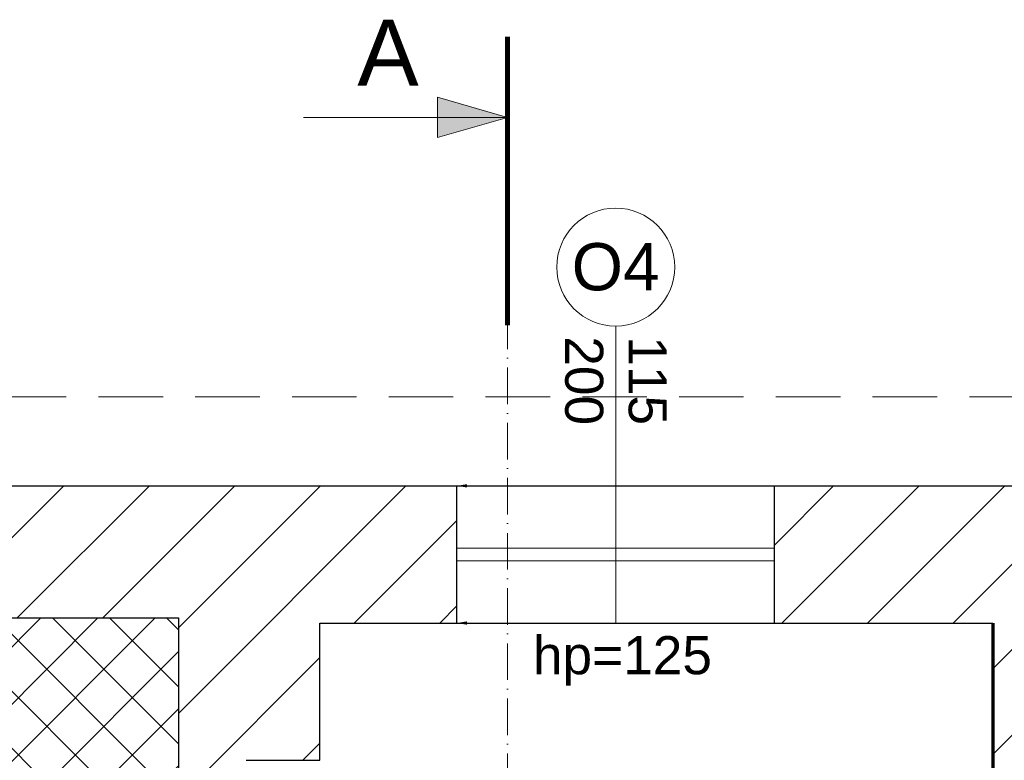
# Model space of a CAD drawing. Header units: millimetres. Extents: x 24385 to 79107, y -56478 to -23676.
# Tile 102 of 256: x 29164 to 29552, y -35070 to -34779. Entities that reach past the tile are written whole.
import ezdxf
from ezdxf import colors
from ezdxf.entities.mleader import LeaderData, LeaderLine
from ezdxf.math import Vec2, Vec3

# ---------------------------------------------------------------- set-up
doc = ezdxf.new("R2010")
doc.units = ezdxf.units.MM
doc.header["$LTSCALE"] = 2
doc.linetypes.add('ACAD_ISO10W100', pattern=[18, 12, -3, 0, -3])
doc.linetypes.add('HIDDENX2', pattern=[19.05, 12.7, -6.35])
for name, color, linetype, lineweight in [('0_OPIS', 7, 'Continuous', 13), ('3DPLAN_A_OKNA', 153, 'Continuous', 5), ('3DPLAN_A_WYSOKOŚCI ZMIANA', 144, 'HIDDENX2', 5), ('A_KRESKOWANIE', 9, 'Continuous', 0), ('A_STOL_OPIS', 55, 'Continuous', 5), ('A_TXT', 7, 'Continuous', 0), ('A_ZESTAWIENIE STOLARKI', 3, 'Continuous', 15)]:
    doc.layers.add(name, color=color, linetype=linetype, lineweight=lineweight)
for name, color, linetype in [('3DPLAN_A_KRESKOWANIE 1', 253, 'Continuous'), ('3DPLAN_A_OPIS', 8, 'Continuous'), ('3DPLAN_K_DZIAŁOWA NISKIE', 134, 'Continuous'), ('3DPLAN_K_NOŚNA', 7, 'Continuous'), ('3DPLAN_K_OBRYS WIDOK', 242, 'Continuous'), ('3DPLAN_W_OPIS', 8, 'Continuous')]:
    doc.layers.add(name, color=color, linetype=linetype)
doc.styles.add('ARIAL', font='arial.ttf')
doc.styles.get("Standard").update_dxf_attribs({"font": 'arial.ttf'})
doc.styles.add('TABEL1', font='txt')

# ---------------------------------------------------------------- blocks, each defined once
blk = doc.blocks.new('II pietrooo')
at = {"layer": '3DPLAN_A_KRESKOWANIE 1'}
h = blk.add_hatch(dxfattribs=at)
h.set_pattern_fill('ANSI31', color=256, scale=7.5, style=0)
h.set_pattern_definition([(45, (25713.503, -37486.946), (-16.83798, 16.83798), [])])
h.paths.add_polyline_path([(28996.12, -35640.04), (29220.12, -35640.04), (29220.12, -35744.04), (29268.12, -35744.04), (29268.12, -35638.04), (29280.12, -35638.04), (29280.12, -35618.04), (28996.12, -35618.04)])
h.paths.add_polyline_path([(28878.12, -35618.04), (28627.12, -35618.04), (28627.12, -35638.72), (28681.52, -35638.72), (28681.52, -35640.04), (28878.12, -35640.04)])
h.paths.add_polyline_path([(28627.12, -35774.7), (28669.12, -35774.7), (28669.12, -35692.72), (28627.12, -35692.72)])
h.paths.add_polyline_path([(28558.7, -36657.04), (28739.12, -36657.04), (28739.12, -36571.04), (28671.12, -36571.04), (28671.12, -36518.04), (28657.12, -36518.04), (28657.12, -36236.04), (28700.12, -36236.04), (28700.12, -36016.04), (28669.12, -36016.04), (28669.12, -35828.7), (28627.12, -35828.7), (28627.12, -35865.04), (28626.12, -35886.04), (28626.12, -36572.04), (28558.7, -36572.04)])
h.paths.add_polyline_path([(29268.12, -35964.04), (29268.12, -35847.04), (29220.12, -35847.04), (29220.12, -35964.04)])
h.paths.add_polyline_path([(29503.49, -35638.04), (29503.49, -35618.04), (29460.12, -35618.04), (29460.12, -35600.04), (29450.12, -35600.04), (29450.12, -35618.04), (29383.12, -35618.04), (29383.12, -35638.04)])
h.paths.add_polyline_path([(28853.12, -36657.04), (29038.12, -36657.04), (29038.12, -36571.04), (28853.12, -36571.04)])
h.paths.add_polyline_path([(29151.12, -36657.04), (29338.12, -36657.04), (29338.12, -36571.04), (29270.12, -36571.04), (29270.12, -36518.04), (29220.12, -36518.04), (29220.12, -36571.04), (29151.12, -36571.04)])
h.paths.add_polyline_path([(29634.12, -36571.04), (29451.12, -36571.04), (29451.12, -36657.04), (29634.12, -36657.04)])
h.paths.add_polyline_path([(29935.12, -36571.04), (29869.12, -36571.04), (29869.12, -36518.04), (29822.12, -36518.04), (29822.12, -36571.04), (29747.12, -36571.04), (29747.12, -36657.04), (29935.12, -36657.04)])
h.paths.add_polyline_path([(30049.12, -36657.04), (30229.12, -36657.04), (30229.12, -36572.04), (30152.12, -36572.04), (30152.12, -35868.04), (30205.12, -35868.04), (30205.12, -35846.04), (30137.12, -35846.04), (30137.12, -36571.04), (30049.12, -36571.04)])
h.paths.add_polyline_path([(30416.12, -35967.04), (30444.12, -35967.04), (30444.12, -36519.04), (30416.12, -36519.04), (30416.12, -36572.04), (30344.12, -36572.04), (30344.12, -36657.04), (30525.12, -36657.04), (30525.12, -36569.04), (30491.12, -36569.04), (30491.12, -35961.04), (30561.12, -35961.04), (30561.12, -35942.04), (30464.12, -35942.04), (30464.12, -35846.04), (30308.12, -35846.04), (30308.12, -35868.04), (30416.12, -35868.04)])
h.paths.add_polyline_path([(30640.12, -36657.04), (30826.12, -36657.04), (30826.12, -36569.04), (30640.12, -36569.04)])
h.paths.add_polyline_path([(31069.12, -36128.04), (31069.12, -36517.04), (31041.12, -36517.04), (31041.12, -36569.04), (30941.12, -36569.04), (30941.12, -36657.04), (31677.49, -36657.04), (31677.49, -36350.04), (31638.12, -36350.04), (31638.12, -36497.04), (31585.12, -36497.04), (31585.12, -36562.04), (31092.12, -36562.04), (31092.12, -36128.04)])
h.paths.add_polyline_path([(31069.12, -35961.04), (30716.12, -35961.04), (30716.12, -35813.04), (30718.62, -35813.04), (30728.12, -35813.04), (30728.12, -35942.04), (31012.12, -35942.04), (31012.12, -35891.04), (31024.12, -35891.04), (31024.12, -35870.04), (31046.12, -35870.04), (31046.12, -35891.04), (31058.12, -35891.04), (31058.12, -35942.04), (31562.12, -35942.04), (31562.12, -35677.04), (31610.12, -35677.04), (31610.12, -35281.04), (31677.49, -35281.04), (31677.49, -36124.04), (31638.12, -36124.04), (31638.12, -35961.04), (31092.12, -35961.04), (31092.12, -36025.04), (31069.12, -36025.04)])
h.paths.add_polyline_path([(30708.33, -35857.49), (30708.33, -35812.36), (30740.73, -35812.36), (30740.73, -35857.49)], flags=9)
h.paths.add_polyline_path([(31062.12, -35694.04), (31062.12, -35618.04), (31015.12, -35618.04), (31015.12, -35694.04)])
h.paths.add_polyline_path([(31677.49, -35151.04), (31677.49, -34962.04), (30941.12, -34962.04), (30941.12, -35016.04), (31013.12, -35016.04), (31013.12, -35069.04), (31062.12, -35069.04), (31062.12, -35011.04), (31562.12, -35011.04), (31562.12, -35142.04), (31610.12, -35142.04), (31610.12, -35151.04)])
h.paths.add_polyline_path([(30826.12, -34962.04), (30640.12, -34962.04), (30640.12, -35016.04), (30826.12, -35016.04)])
h.paths.add_polyline_path([(30346.12, -35009.04), (30420.12, -35009.04), (30420.12, -35062.04), (30450.12, -35062.04), (30450.12, -35149.04), (30460.12, -35149.04), (30460.12, -35016.04), (30525.12, -35016.04), (30525.12, -34962.04), (30346.12, -34962.04)])
h.paths.add_polyline_path([(30231.12, -34962.04), (30056.12, -34962.04), (30056.12, -35009.04), (30231.12, -35009.04)])
h.paths.add_polyline_path([(29856.12, -35328.04), (29856.12, -35059.04), (29872.12, -35059.04), (29872.12, -35009.04), (29941.12, -35009.04), (29941.12, -34962.04), (29753.12, -34962.04), (29753.12, -35009.04), (29818.12, -35009.04), (29818.12, -35059.04), (29834.12, -35059.04), (29834.12, -35328.04)])
h.paths.add_polyline_path([(29460.12, -35480.04), (29460.12, -35466.04), (30247.12, -35466.04), (30247.12, -35441.04), (29856.12, -35441.04), (29856.12, -35428.04), (29834.12, -35428.04), (29834.12, -35441.04), (29556.12, -35441.04), (29556.12, -35009.04), (29638.12, -35009.04), (29638.12, -34962.04), (29461.12, -34962.04), (29461.12, -35016.04), (29547.12, -35016.04), (29547.12, -35448.04), (29368.12, -35448.04), (29368.12, -35466.04), (29450.12, -35466.04), (29450.12, -35480.04), (29452.12, -35480.04)])
h.paths.add_polyline_path([(29336.12, -34962.04), (29156.46, -34962.04), (29156.46, -35014.04), (29226.46, -35014.04), (29226.46, -35404.04), (29175.46, -35404.04), (29175.46, -35444.04), (28929.46, -35444.04), (28929.46, -35466.04), (29265.12, -35466.04), (29265.12, -35448.04), (29253.12, -35448.04), (29253.12, -35070.04), (29282.12, -35070.04), (29282.12, -35016.04), (29336.12, -35016.04)])
h.paths.add_polyline_path([(28860.46, -35014.04), (29041.46, -35014.04), (29041.46, -34962.04), (28860.46, -34962.04)])
h.paths.add_polyline_path([(28697.46, -35187.04), (28697.46, -35084.04), (28674.46, -35084.04), (28674.46, -35014.04), (28745.46, -35014.04), (28745.46, -34962.04), (28602.12, -34962.04), (28602.12, -35015.04), (28627.12, -35015.04), (28627.12, -35067.04), (28642.12, -35067.04), (28642.12, -35072.04), (28642.12, -35146.32), (28685.71, -35146.32), (28685.71, -35187.04)])
h.paths.add_polyline_path([(28642.12, -35353.04), (28635.12, -35353.04), (28635.12, -35438.04), (28643.12, -35438.04), (28643.12, -35466.04), (28829.46, -35466.04), (28829.46, -35444.04), (28674.46, -35444.04), (28674.46, -35200.32), (28642.12, -35200.32)])
h.paths.add_polyline_path([(28492.12, -35015.04), (28492.12, -34962.04), (28212, -34962.04), (28212, -34959.04), (28205.12, -34959.04), (28205.12, -35015.04)])
h.paths.add_polyline_path([(28062.12, -35183.04), (28062.12, -35072.04), (28072.12, -35072.04), (28072.12, -35015.04), (28081.12, -35015.04), (28081.12, -34918.04), (28086.12, -34918.04), (28086.12, -34914.04), (28068.99, -34914.04), (28068.99, -34944.04), (28073.99, -34944.04), (28073.99, -34959.04), (28062.49, -34959.04), (28062.49, -34962.04), (28026.62, -34962.04), (28026.62, -35180.04), (28027.12, -35180.04), (28027.12, -35183.04)])
h.paths.add_polyline_path([(27906.12, -35022.04), (27982.12, -35022.04), (27982.12, -35089.04), (27944.12, -35089.04), (27944.12, -35180.04), (28026.62, -35180.04), (28026.62, -34962.04), (27906.12, -34962.04)])
h.paths.add_polyline_path([(27791.12, -34962.04), (27617.12, -34962.04), (27617.12, -35022.04), (27791.12, -35022.04)])
h.paths.add_polyline_path([(27460.12, -35083.04), (27426.12, -35083.04), (27426.12, -35022.04), (27502.12, -35022.04), (27502.12, -34962.04), (26781.49, -34962.04), (26781.49, -35100.04), (26827.12, -35100.04), (26827.12, -35020.04), (27377.12, -35020.04), (27377.12, -35072.04), (27405.12, -35072.04), (27405.12, -35233.04), (27460.12, -35233.04)])
h.paths.add_polyline_path([(27405.12, -35492.04), (27426.12, -35492.04), (27426.12, -35323.04), (27405.12, -35323.04), (27405.12, -35332.04), (26827.12, -35332.04), (26827.12, -35275.04), (26781.49, -35275.04), (26781.49, -35409.04), (26826.12, -35409.04), (26826.12, -35352.04), (27405.12, -35352.04)])
h.paths.add_polyline_path([(26827.12, -36005.04), (26827.12, -35955.04), (27379.12, -35955.04), (27379.12, -35969.04), (27405.12, -35969.04), (27405.12, -35998.04), (27426.12, -35998.04), (27426.12, -35901.04), (27346.12, -35901.04), (27346.12, -35931.04), (26850.12, -35931.04), (26850.12, -35891.04), (26781.49, -35891.04), (26781.49, -36005.04)])
h.paths.add_polyline_path([(26993.72, -36573.04), (26827.12, -36573.04), (26827.12, -36503.04), (26881.12, -36503.04), (26881.12, -36349.04), (26827.12, -36349.04), (26827.12, -36275.04), (26781.49, -36275.04), (26781.49, -36657.04), (26993.72, -36657.04)])
h.paths.add_polyline_path([(27462.55, -36581.04), (27431.12, -36581.04), (27431.12, -36173.04), (27468.12, -36173.04), (27468.12, -36134.04), (27477.12, -36134.04), (27477.12, -36113.04), (27426.12, -36113.04), (27426.12, -36088.04), (27405.12, -36088.04), (27405.12, -36522.04), (27378.12, -36522.04), (27378.12, -36573.04), (27181.88, -36573.04), (27181.88, -36657.04), (27462.55, -36657.04)])
h.paths.add_polyline_path([(27415.62, -36075.12), (27432.05, -36075.12), (27432.05, -36095.12), (27415.62, -36095.12)], flags=9)
h.paths.add_polyline_path([(27804.12, -36578.85), (27739.12, -36578.85), (27739.12, -36043.85), (27716.12, -36043.85), (27716.12, -36113.04), (27580.12, -36113.04), (27580.12, -36134.04), (27717.12, -36134.04), (27717.12, -36581.04), (27577.55, -36581.04), (27577.55, -36657.04), (27804.12, -36657.04)])
h.paths.add_polyline_path([(28147.7, -36572.04), (28077.7, -36572.04), (28077.7, -36523.04), (28062.7, -36523.04), (28062.7, -36237.04), (28106.7, -36237.04), (28106.7, -36134.04), (28062.7, -36134.04), (28062.7, -36010.04), (28106.7, -36010.04), (28106.7, -35886.04), (28394.12, -35886.04), (28394.12, -35864.04), (28063.12, -35864.04), (28063.12, -35670.04), (28073.12, -35670.04), (28073.12, -35621.04), (28062.12, -35621.04), (28062.12, -35543.04), (28082.12, -35543.04), (28082.12, -35495.04), (28062.12, -35495.04), (28062.12, -35394.04), (28282.12, -35394.04), (28282.12, -35408.04), (28286.46, -35408.04), (28298.12, -35408.04), (28298.12, -35378.04), (28379.12, -35378.04), (28379.12, -35438.04), (28517.12, -35438.04), (28517.12, -35353.04), (28062.12, -35353.04), (28062.12, -35333.04), (28027.12, -35333.04), (28027.12, -35347.04), (28026.62, -35347.04), (28026.62, -36657.04), (28147.7, -36657.04)])
h.paths.add_polyline_path([(27990.12, -35853.04), (27968.12, -35853.04), (27968.12, -35869.04), (27697.3, -35869.04), (27697.3, -35888.04), (27716.12, -35888.04), (27716.12, -35906.28), (27737.7, -35906.28), (27737.7, -35953.85), (27739.12, -35953.85), (27739.12, -35885.85), (27985.12, -35885.85), (27985.12, -35971.85), (28001.12, -35971.85), (28001.12, -36038.85), (27936.12, -36038.85), (27936.12, -36242.85), (27999.12, -36242.85), (27999.12, -36501.85), (27972.12, -36501.85), (27972.12, -36578.85), (27919.12, -36578.85), (27919.12, -36657.04), (28026.62, -36657.04), (28026.62, -35347.04), (27730.12, -35347.04), (27730.12, -35371.04), (27990.12, -35371.04), (27990.12, -35559.04), (27950.12, -35559.04), (27950.12, -35615.04), (27920.12, -35615.04), (27920.12, -35714.04), (27990.12, -35714.04)])
h.paths.add_polyline_path([(27618.12, -35845.04), (27595.12, -35845.04), (27595.12, -35888.04), (27697.3, -35888.04), (27697.3, -35869.04), (27618.12, -35869.04)])
h.paths.add_polyline_path([(27618.12, -35668.04), (27611.12, -35668.04), (27611.12, -35639.52), (27595.12, -35639.52), (27595.12, -35742.04), (27618.12, -35742.04)])
h.paths.add_polyline_path([(27627.12, -35371.04), (27627.12, -35347.04), (27595.12, -35347.04), (27595.12, -35585.52), (27611.12, -35585.52), (27611.12, -35371.04)])
h.paths.add_polyline_path([(27611.12, -35585.52), (27595.12, -35585.52), (27595.12, -35612.52), (27611.12, -35612.52)])
h.paths.add_polyline_path([(27595.12, -35612.52), (27595.12, -35639.52), (27611.12, -35639.52), (27611.12, -35612.52)])
h.paths.add_polyline_path([(28681.52, -35638.72), (28627.12, -35638.72), (28627.12, -35665.72), (28669.12, -35665.72), (28669.12, -35640.04), (28681.52, -35640.04)])
h.paths.add_polyline_path([(28627.12, -35665.72), (28627.12, -35692.72), (28669.12, -35692.72), (28669.12, -35665.72)])
h.paths.add_polyline_path([(28669.12, -35774.7), (28627.12, -35774.7), (28627.12, -35801.7), (28669.12, -35801.7)])
h.paths.add_polyline_path([(28500.55, -35778.11), (28635.7, -35778.11), (28635.7, -35799.65), (28500.55, -35799.65)], flags=9)
h.paths.add_polyline_path([(28627.12, -35801.7), (28627.12, -35828.7), (28669.12, -35828.7), (28669.12, -35801.7)])
h.paths.add_polyline_path([(30458.65, -36145.03), (30476.6, -36145.03), (30476.6, -36165.03), (30458.65, -36165.03)], flags=24)
h.paths.add_polyline_path([(31264.91, -35935.28), (31310.04, -35935.28), (31310.04, -35967.68), (31264.91, -35967.68)], flags=24)
h.paths.add_polyline_path([(30821.98, -35935.28), (30867.1, -35935.28), (30867.1, -35967.68), (30821.98, -35967.68)], flags=24)
h.paths.add_polyline_path([(29703.79, -35437.78), (29748.92, -35437.78), (29748.92, -35470.18), (29703.79, -35470.18)], flags=24)
h.paths.add_polyline_path([(30025.57, -35437.78), (30070.7, -35437.78), (30070.7, -35470.18), (30025.57, -35470.18)], flags=24)
h.paths.add_polyline_path([(29534.64, -35263.91), (29534.64, -35218.79), (29567.04, -35218.79), (29567.04, -35263.91)], flags=24)
h.paths.add_polyline_path([(27335.79, -35645.68), (27389.56, -35645.68), (27389.56, -35678.08), (27335.79, -35678.08)], flags=24)
at = {"layer": 'A_KRESKOWANIE', "transparency": 33554687}
h = blk.add_hatch(dxfattribs=at)
h.set_pattern_fill('ANSI37', color=256, scale=5)
h.paths.add_polyline_path([(29041.46, -35023.04), (28860.46, -35023.04), (28860.46, -35014.04), (28745.46, -35014.04), (28674.46, -35014.04), (28674.46, -35084.04), (28697.46, -35084.04), (28697.46, -35187.04), (28685.71, -35187.04), (28685.71, -35200.32), (28674.46, -35200.32), (28674.46, -35444.04), (28826.46, -35444.04), (28826.46, -35302.04), (28932.46, -35302.04), (28932.46, -35444.04), (29175.46, -35444.04), (29175.46, -35404.04), (29226.46, -35404.04), (29226.46, -35014.04), (29156.46, -35014.04), (29041.46, -35014.04)])
h.paths.add_polyline_path([(29052.55, -35277.89), (28844.01, -35277.89), (28844.01, -35222.58), (29052.55, -35222.58)], flags=16)
h.paths.add_polyline_path([(28885.6, -35252.08), (29003.18, -35252.08), (29003.18, -35230.56), (28885.6, -35230.56)], flags=8)
h.paths.add_polyline_path([(28875.26, -35273.8), (28992.84, -35273.8), (28992.84, -35252.28), (28875.26, -35252.28)], flags=8)
h.paths.add_polyline_path([(28840.52, -35146.32), (29083.64, -35146.32), (29083.64, -35200.32), (28840.52, -35200.32)], flags=16)
h.paths.add_polyline_path([(28845.53, -35167.93), (28882.86, -35167.93), (28882.86, -35149.89), (28845.53, -35149.89)], flags=8)
h.paths.add_polyline_path([(28903.24, -35168.14), (29004.57, -35168.14), (29004.57, -35149.73), (28903.24, -35149.73)], flags=8)
h.paths.add_polyline_path([(28902.96, -35198.05), (28949.64, -35198.05), (28949.64, -35177.64), (28902.96, -35177.64)], flags=8)
h.paths.add_polyline_path([(28949.68, -35195.75), (28973.9, -35195.75), (28973.9, -35177.53), (28949.68, -35177.53)], flags=8)
h.paths.add_polyline_path([(28839.9, -35193.69), (28889.25, -35193.69), (28889.25, -35176.84), (28839.9, -35176.84)], flags=24)
h.paths.add_polyline_path([(28987.44, -35040.85), (29026, -35040.85), (29026, -35024), (28987.44, -35024)], flags=24)
h.paths.add_polyline_path([(28879.46, -35302.04), (28879.46, -35330.04), (28932.46, -35330.04), (28932.46, -35302.04)])
h.paths.add_polyline_path([(28879.46, -35330.04), (28879.46, -35302.04), (28826.46, -35330.04)])
h.paths.add_polyline_path([(28826.46, -35330.04), (28826.46, -35444.04), (28829.46, -35444.04), (28829.46, -35451.37), (28831.55, -35451.37), (28879.46, -35366.79, -0.262592), (28928.41, -35451.37), (28929.46, -35451.37), (28929.46, -35444.04), (28932.46, -35444.04), (28932.46, -35330.04)])
h.paths.add_polyline_path([(28928.41, -35451.37, 0.262592), (28879.46, -35366.79), (28831.55, -35451.37), (28831.55, -35453.47), (28832.6, -35453.47), (28832.6, -35456.61), (28831.55, -35456.61), (28831.55, -35458.7), (28829.46, -35458.7), (28829.46, -35466.04), (28929.46, -35466.04), (28929.46, -35458.7), (28927.36, -35458.7), (28927.36, -35456.61), (28926.32, -35456.61), (28926.32, -35453.47), (28927.36, -35453.47), (28927.36, -35451.37)])
h.paths.add_polyline_path([(28863.41, -35449.19), (28905.68, -35449.19), (28905.68, -35424.89), (28863.41, -35424.89)], flags=24)
h.paths.add_polyline_path([(28879.46, -35302.04), (28826.46, -35302.04), (28826.46, -35330.04)])
at = {"layer": 'A_TXT', "ltscale": 0.2}
h = blk.add_hatch(color=256, dxfattribs=at)
h.paths.add_polyline_path([(29328.41, -34817.06), (29355.98, -34817.06), (29328.41, -34809.07)])
h.paths.add_polyline_path([(29328.41, -34825.04), (29355.98, -34817.06), (29328.41, -34817.06)])
at = {"layer": '3DPLAN_A_OKNA'}
for p, q in [((29336.12, -34986.54), (29461.12, -34986.54)), ((29336.12, -34991.54), (29461.12, -34991.54))]:
    blk.add_line(p, q, dxfattribs=at)
at = {"layer": '3DPLAN_A_WYSOKOŚCI ZMIANA'}
blk.add_line((28242.49, -34927.04), (31712.49, -34927.04), dxfattribs=at)
at = {"layer": '3DPLAN_K_DZIAŁOWA NISKIE'}
blk.add_line((29336.12, -35016.04), (29461.12, -35016.04), dxfattribs=at)
at = {"layer": '3DPLAN_K_NOŚNA'}
for p, q in [((29156.46, -34962.04), (29336.12, -34962.04)), ((29336.12, -35016.04), (29336.12, -34962.04)), ((29461.12, -34962.04), (29638.12, -34962.04)), ((29461.12, -35016.04), (29461.12, -34962.04)), ((29156.46, -35014.04), (29226.46, -35014.04)), ((29226.46, -35014.04), (29226.46, -35404.04)), ((29282.12, -35016.04), (29336.12, -35016.04)), ((29282.12, -35070.04), (29282.12, -35016.04)), ((29461.12, -35016.04), (29547.12, -35016.04)), ((29547.12, -35448.04), (29547.12, -35016.04)), ((29253.12, -35070.04), (29282.12, -35070.04))]:
    blk.add_line(p, q, dxfattribs=at)
at = {"layer": '3DPLAN_K_OBRYS WIDOK'}
blk.add_line((29336.12, -34962.04), (29461.12, -34962.04), dxfattribs=at)
at = {"layer": 'A_STOL_OPIS'}
blk.add_line((29398.62, -34899.18), (29398.62, -35016.04), dxfattribs=at)
at = {"layer": 'A_TXT', "linetype": 'ACAD_ISO10W100', "ltscale": 0.6}
blk.add_line((29355.98, -34785.32), (29355.98, -35861.93), dxfattribs=at)
at = {"layer": 'A_TXT', "ltscale": 0.2}
for p, q in [((29328.41, -34809.07), (29328.41, -34817.06)), ((29355.98, -34817.06), (29328.41, -34809.07)), ((29355.98, -34817.06), (29275.72, -34817.06)), ((29355.98, -34817.06), (29328.41, -34825.04)), ((29328.41, -34825.04), (29328.41, -34817.06))]:
    blk.add_line(p, q, dxfattribs=at)
at = {"layer": 'A_TXT', "lineweight": 35, "ltscale": 0.2, "const_width": 2}
blk.add_lwpolyline([(29355.98, -34785.32), (29355.98, -34898.92)], dxfattribs=at)
at = {"layer": 'A_TXT', "color": 1, "lineweight": 70}
blk.add_lwpolyline([(29547.12, -35016.04), (29547.12, -35466.04), (30446.12, -35466.04), (30449.52, -35736.04), (30464.12, -35736.04), (30464.12, -35685.04), (30716.12, -35685.04), (30716.12, -35961.04), (31638.12, -35961.04)], dxfattribs=at)
at = {"layer": 'A_ZESTAWIENIE STOLARKI', "ltscale": 0.25}
blk.add_circle((29398.62, -34875.96), 23.22, dxfattribs=at)
at = {"layer": '3DPLAN_A_OPIS', "color": 1, "lineweight": 30, "style": 'ARIAL'}
for tag, p in [('WYŁĄCZONE', (29640.58, -35218.77)), ('WYŁĄCZONE', (30122.42, -35218.77)), ('Z_OPRACOWANIA', (29630.24, -35241.21)), ('Z_OPRACOWANIA', (30112.08, -35241.21)), ('WYŁĄCZONE', (28887.31, -35245.56)), ('Z_OPRACOWANIA', (28876.97, -35267.28)), ('WYŁĄCZONE', (30987.8, -35381.78)), ('Z_OPRACOWANIA', (30977.46, -35404.21))]:
    blk.add_attdef(tag, p, '', height=12, dxfattribs=at)
at = {"layer": 'A_STOL_OPIS', "ltscale": 0.2, "insert": (29398.62, -34920.66), "char_height": 15, "attachment_point": 5, "rotation": 270, "style": 'TABEL1'}
blk.add_mtext_dynamic_manual_height_columns('\\pxqc;{\\fArial|b0|i0|c238|p34;115\\P200}', width=72.9007, gutter_width=100, heights=[0], dxfattribs=at)
at = {"layer": 'A_TXT', "ltscale": 0.2, "insert": (29296.87, -34804.63), "char_height": 26, "width": 72.9007, "attachment_point": 7, "style": 'TABEL1'}
blk.add_mtext('{\\fArial|b0|i0|c238|p34;A}', dxfattribs=at)
at = {"layer": 'A_ZESTAWIENIE STOLARKI', "ltscale": 0.2, "style": 'TABEL1'}
for s, insert, char_height, attachment_point in [('{\\fArial|b0|i0|c238|p34;O4}', (29398.62, -34875.96), 18.59, 5), ('\\pxqc;{\\fArial|b0|i0|c238|p34;hp=125}', (29364.83, -35021.18), 15, 1)]:
    blk.add_mtext_dynamic_manual_height_columns(s, width=72.9007, gutter_width=100, heights=[0], dxfattribs=dict(at, insert=insert, char_height=char_height, attachment_point=attachment_point))
at = {"layer": '3DPLAN_W_OPIS'}
ml = blk.add_multileader_mtext('Standard', dxfattribs=at)
ml.set_content(' ')
ml.set_leader_properties(linetype='ByLayer')
ml.build(insert=Vec2(0, 0))
ml.multileader.update_dxf_attribs({"text_right_attachment_type": 6})
ctx = ml.context
ctx.base_point, ctx.plane_origin = Vec3(29469.12, -34962.04), Vec3(29336.12, -34962.04)
ctx.right_attachment = 6
notes = []
notes.append((ctx, [(0, (1, 1, 0), (29461.12, -34962.04), (1, 0), 8, [(0, [(29336.12, -34962.04)], 0, [])])]))
ctx.mtext.insert, ctx.mtext.flow_direction = Vec3(29471.12, -34960.04), 5
ml = blk.add_multileader_mtext('Standard', dxfattribs=at)
ml.set_content(' ')
ml.set_leader_properties(linetype='ByLayer')
ml.build(insert=Vec2(0, 0))
ml.multileader.update_dxf_attribs({"text_right_attachment_type": 6})
ctx = ml.context
ctx.base_point, ctx.plane_origin = Vec3(29469.12, -35016.04), Vec3(29336.12, -35016.04)
ctx.right_attachment = 6
notes.append((ctx, [(0, (1, 1, 0), (29461.12, -35016.04), (1, 0), 8, [(0, [(29336.12, -35016.04)], 0, [])])]))
ctx.mtext.insert, ctx.mtext.flow_direction = Vec3(29471.12, -35014.04), 5
for ctx, leaders in notes:
    for number, flags, end, landing, length, lines in leaders:
        leader = LeaderData()
        leader.index, (leader.has_last_leader_line, leader.has_dogleg_vector, leader.attachment_direction) = number, flags
        leader.last_leader_point, leader.dogleg_vector, leader.dogleg_length = Vec3(end), Vec3(landing), length
        for number, points, colour, breaks in lines:
            line = LeaderLine()
            line.index, line.vertices, line.color, line.breaks = number, Vec3.list(points), colors.encode_raw_color(colour), breaks
            leader.lines.append(line)
        ctx.leaders.append(leader)

msp = doc.modelspace()

# ---------------------------------------------------------------- block references
at = {"layer": '0_OPIS'}
msp.add_blockref('II pietrooo', (0, 0), dxfattribs=at)

doc.saveas('drawing.dxf')
